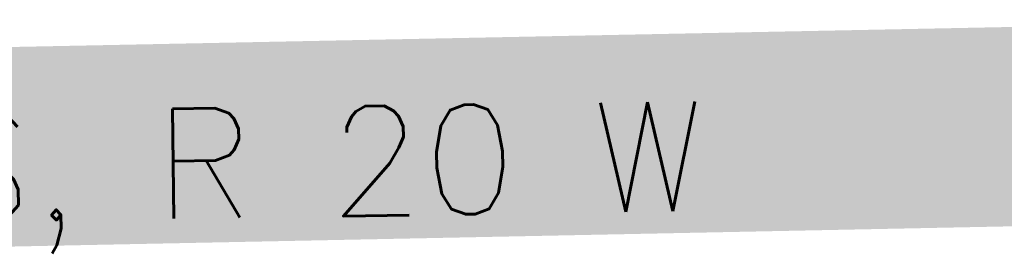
# Model space of a CAD drawing. Header units: feet. Extents: x 18803 to 104580, y -6601 to 116448.
# Tile 48 of 102: x 45371 to 50106, y 84089 to 85234. Entities that reach past the tile are written whole.
import ezdxf

# ---------------------------------------------------------------- set-up
doc = ezdxf.new("R2010")
doc.units = ezdxf.units.FT
doc.header["$LTSCALE"] = 100
doc.header["$MEASUREMENT"] = 0
doc.layers.add('ET-TWNSHIP-RANGE', color=1, linetype='Continuous')
doc.styles.add('L5280', font='simplex.shx', dxfattribs={"height": 528})

msp = doc.modelspace()

# ---------------------------------------------------------------- linework, layer by layer
at = {"layer": 'ET-TWNSHIP-RANGE', "color": 155}
msp.add_solid([(42768.74003592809, 84088.59738981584), (42768.74003592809, 85051.13932973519), (51805.24000365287, 84271.93877255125), (51896.9808787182, 85234.4807124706)], dxfattribs=at)

# ---------------------------------------------------------------- texts
at = {"layer": 'ET-TWNSHIP-RANGE', "style": 'L5280'}
msp.add_text('T 30 S, R 20 W', height=528, rotation=0.8325920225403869, dxfattribs=at).set_placement((42990.75688920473, 84230.72911236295))

doc.saveas('drawing.dxf')
